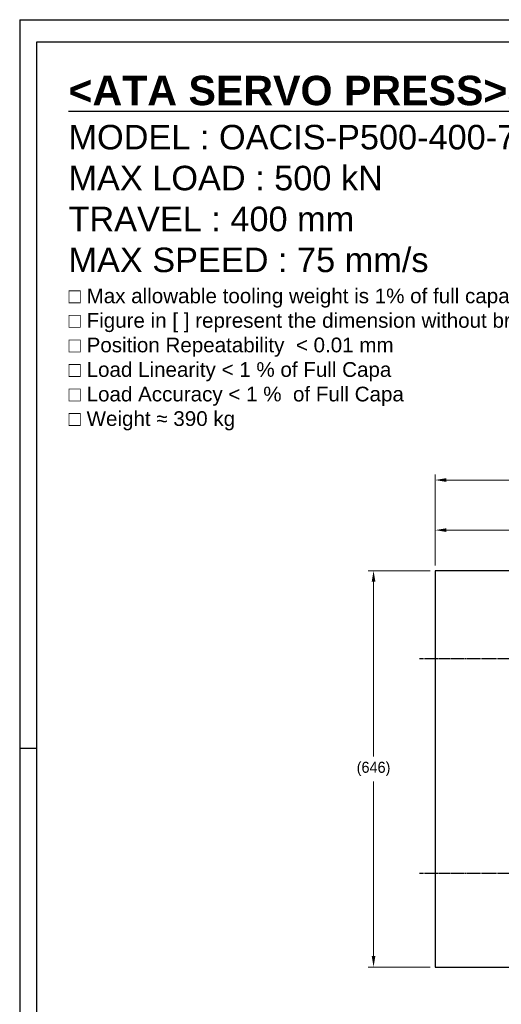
# Model space of a CAD drawing. Header units: millimetres. Extents: x 0 to 3370, y -35 to 2376.
# Tile 2 of 24: x 0 to 785, y 771 to 2376. Entities that reach past the tile are written whole.
import ezdxf

# ---------------------------------------------------------------- set-up
doc = ezdxf.new("R2010")
doc.units = ezdxf.units.MM
doc.linetypes.add('CENTER', pattern=[2, 1.25, -0.25, 0.25, -0.25])
doc.linetypes.add('CHAIN', pattern=[0.3543, 0.2362, -0.0295, 0.0591, -0.0295])
doc.layers.add('ATA-CENTER', color=133, linetype='CENTER')
doc.layers.add('ATA-TEXT', color=7, linetype='Continuous')
doc.styles.get("Standard").update_dxf_attribs({"font": 'gulim.ttc'})
doc.styles.add('주 문자 (ISO)', font='arial.ttf')
doc.dimstyles.new('ata_L2', dxfattribs={"dimtxt": 18, "dimasz": 18, "dimexe": 9, "dimexo": 9, "dimgap": 9, "dimtad": 0, "dimtih": 1, "dimtoh": 1, "dimdec": 6, "dimdsep": 46, "dimtxsty": 'Standard', "dimcen": 0, "dimclrd": 252, "dimclre": 252, "dimclrt": 4, "dimadec": 6, "dimazin": 2, "dimtfac": 1, "dimtdec": 6, "dimtofl": 0, "dimtmove": 0, "dimatfit": 3, "dimfxl": 0, "dimtolj": 1, "dimtzin": 0, "dimlwd": 0, "dimlwe": 0, "dimarcsym": 0})

# ---------------------------------------------------------------- blocks, each defined once
blk = doc.blocks.new('*D4577')
at = {"color": 252, "lineweight": 0}
for p, q in [((668.7, 1477.8), (567.7, 1477.8)), ((576.7, 1459.8), (576.7, 1175.1)), ((576.7, 849.8), (576.7, 1134.5)), ((668.7, 831.8), (567.7, 831.8))]:
    blk.add_line(p, q, dxfattribs=at)
at = {"color": 252}
for points in [[(579.7, 1459.8), (573.7, 1459.8), (576.7, 1477.8)], [(573.7, 849.8), (579.7, 849.8), (576.7, 831.8)]]:
    blk.add_solid(points, dxfattribs=at)
at = {"layer": 'Defpoints', "color": 0}
for p in [(576.7, 1477.8), (677.7, 1477.8), (677.7, 831.8)]:
    blk.add_point(p, dxfattribs=at)
at = {"color": 4, "insert": (576.7, 1154.8), "char_height": 18, "attachment_point": 5}
blk.add_mtext('\\A1;(646)', dxfattribs=at)
blk = doc.blocks.new('*D8768')
at = {"color": 252, "lineweight": 0}
for p, q in [((677.2, 1486.3), (677.2, 1553.1)), ((695.2, 1544.1), (1052, 1544.1)), ((1488.7, 1544.1), (1131.8, 1544.1)), ((1506.7, 1400.9), (1506.7, 1553.1))]:
    blk.add_line(p, q, dxfattribs=at)
at = {"color": 252}
for points in [[(695.2, 1547.1), (695.2, 1541.1), (677.2, 1544.1)], [(1488.7, 1541.1), (1488.7, 1547.1), (1506.7, 1544.1)]]:
    blk.add_solid(points, dxfattribs=at)
at = {"layer": 'Defpoints', "color": 0}
for p in [(1506.7, 1544.1), (677.2, 1477.3), (1506.7, 1391.9)]:
    blk.add_point(p, dxfattribs=at)
at = {"color": 4, "insert": (1091.9, 1544.1), "char_height": 18, "attachment_point": 5}
blk.add_mtext('\\A1;829.5', dxfattribs=at)
blk = doc.blocks.new('*D4506')
at = {"color": 252, "lineweight": 0}
for p, q in [((677.2, 1486.3), (677.2, 1634.7)), ((695.2, 1625.7), (1166.8, 1625.7)), ((1726.2, 1625.7), (1254.5, 1625.7)), ((1744.2, 1140.8), (1744.2, 1634.7))]:
    blk.add_line(p, q, dxfattribs=at)
at = {"color": 252}
for points in [[(695.2, 1628.7), (695.2, 1622.7), (677.2, 1625.7)], [(1726.2, 1622.7), (1726.2, 1628.7), (1744.2, 1625.7)]]:
    blk.add_solid(points, dxfattribs=at)
at = {"layer": 'Defpoints', "color": 0}
for p in [(1744.2, 1625.7), (677.2, 1477.3), (1744.2, 1131.8)]:
    blk.add_point(p, dxfattribs=at)
at = {"color": 4, "insert": (1210.7, 1625.7), "char_height": 18, "attachment_point": 5}
blk.add_mtext('\\A1;(1067)', dxfattribs=at)
blk = doc.blocks.new('ata-Border-A1-002')
at = {"color": 253, "ltscale": 0.5}
for p, q in [((0, 594), (841, 594)), ((0, 594), (0, 0)), ((7, 297), (0, 297))]:
    blk.add_line(p, q, dxfattribs=at)
blk.add_line((7, 585), (834, 585))
at = {"ltscale": 0.5}
blk.add_line((7, 9), (7, 585), dxfattribs=at)

msp = doc.modelspace()

# ---------------------------------------------------------------- linework, layer by layer
for p, q in [((677.1527826, 1477.312701), (677.1527826, 832.312701)), ((847.1527826, 1477.812701), (677.6527826, 1477.812701)), ((677.6527826, 831.812701), (847.1527826, 831.812701))]:
    msp.add_line(p, q)
for centre, start, end in [((677.6527826, 1477.312701), 90, 180), ((677.6527826, 832.312701), 180, 270)]:
    msp.add_arc(centre, 0.5, start, end)
at = {"layer": 'ATA-CENTER', "linetype": 'CHAIN', "ltscale": 23.990969}
for p, q in [((651.5198028, 1334.81232), (1532.0107335, 1334.81232)), ((651.5198028, 984.81232), (1780.6527826, 984.81232))]:
    msp.add_line(p, q, dxfattribs=at)

# ---------------------------------------------------------------- block references
at = {"xscale": 4, "yscale": 4, "zscale": 4}
msp.add_blockref('ata-Border-A1-002', (0, 0), dxfattribs=at)

# ---------------------------------------------------------------- texts
at = {"layer": 'ATA-TEXT', "color": 7, "insert": (79.4859539, 2284.609844), "char_height": 14, "attachment_point": 1, "style": '주 문자 (ISO)'}
msp.add_mtext('{\\fArial|b1|i0|c129|p34;\\H3.42860x;\\L<ATA SERVO PRESS>SERVO PRESS>}\\P{\\fArial|b0|i0|c129|p34;\\H2.85705x;MODEL : OACIS-P}{\\fArial|b0|i0|c0|p34;\\H2.85705x;5}{\\fArial|b0|i0|c129|p34;\\H2.85705x;00-}{\\fArial|b0|i0|c0|p34;\\H2.85705x;4}{\\fArial|b0|i0|c129|p34;\\H2.85705x;00-}{\\fArial|b0|i0|c0|p34;\\H2.85705x;75-J4}\\P{\\fArial|b0|i0|c129|p34;\\H2.85705x;MAX LOAD :}{\\fArial|b0|i0|c0|p34;\\H2.85705x; 5}{\\fArial|b0|i0|c129|p34;\\H2.85705x;00 kN}\\P{\\fArial|b0|i0|c129|p34;\\H2.85705x;TRAVEL : }{\\fArial|b0|i0|c0|p34;\\H2.85705x;4}{\\fArial|b0|i0|c129|p34;\\H2.85705x;00 mm}\\P{\\fArial|b0|i0|c129|p34;\\H2.85705x;MAX SPEED : }{\\fArial|b0|i0|c0|p34;\\H2.85705x;75}{\\fArial|b0|i0|c129|p34;\\H2.85705x; mm/s}\\P{\\fArial|b0|i0|c129|p34;\\H1.71423x;□ Max allowable tooling weight is 1% of full capacity.}\\P{\\fArial|b0|i0|c129|p34;\\H1.71423x;□ Figure in [ ] represent the dimension without brake.}\\P{\\fArial|b0|i0|c129|p34;\\H1.71423x;□ Position Repeatability  }{\\fArial|b0|i0|c129|p34;\\H1.71423x;<}{\\fArial|b0|i0|c129|p34;\\H1.71423x; }{\\fArial|b0|i0|c0|p34;\\H1.71423x;0.01}{\\fArial|b0|i0|c129|p34;\\H1.71423x; mm}\\P{\\fArial|b0|i0|c129|p34;\\H1.71423x;□ Load Linearity }{\\fArial|b0|i0|c129|p34;\\H1.71423x;<}{\\fArial|b0|i0|c129|p34;\\H1.71423x; }{\\fArial|b0|i0|c0|p34;\\H1.71423x;1}{\\fArial|b0|i0|c129|p34;\\H1.71423x; % of Full Capa}\\P{\\fArial|b0|i0|c129|p34;\\H1.71423x;□ Load Accuracy }{\\fArial|b0|i0|c129|p34;\\H1.71423x;<}{\\fArial|b0|i0|c129|p34;\\H1.71423x; }{\\fArial|b0|i0|c0|p34;\\H1.71423x;1}{\\fArial|b0|i0|c129|p34;\\H1.71423x; %  of Full Capa}\\P{\\fArial|b0|i0|c129|p34;\\H1.71423x;□ Weight }{\\fArial|b0|i0|c0|p34;\\H1.71423x;≈}{\\fArial|b0|i0|c129|p34;\\H1.71423x; }{\\fArial|b0|i0|c0|p34;\\H1.71423x;390}{\\fArial|b0|i0|c129|p34;\\H1.71423x; kg}', dxfattribs=at)

# ---------------------------------------------------------------- dimensions: what is measured, and where the dimension line sits
dim = msp.add_linear_dim(base=(1744.1527826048, 1625.6571351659), p1=(677.1527826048, 1477.3127010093), p2=(1744.1527826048, 1131.8127010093), text='(<>)', dimstyle='ata_L2', override={"dimtfill": 0})
dim.commit()
dim.dimension.update_dxf_attribs({"geometry": '*D4506', "text_midpoint": (1210.6527826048, 1625.6571351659)})
dim = msp.add_linear_dim(base=(1506.6527826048, 1544.0993758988), p1=(677.1527826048, 1477.3127010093), p2=(1506.6527826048, 1391.875135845), dimstyle='ata_L2', override={"dimtfill": 0})
dim.commit()
dim.dimension.update_dxf_attribs({"geometry": '*D8768', "text_midpoint": (1091.9027826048, 1544.0993758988)})
dim = msp.add_linear_dim(base=(576.6764556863, 1477.8127010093), p1=(677.6527826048, 831.8127010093), p2=(677.6527826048, 1477.8127010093), angle=90, text='(<>)', dimstyle='ata_L2', override={"dimtfill": 0})
dim.commit()
dim.dimension.update_dxf_attribs({"geometry": '*D4577', "text_midpoint": (576.6764556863, 1154.8127010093)})

doc.saveas('drawing.dxf')
